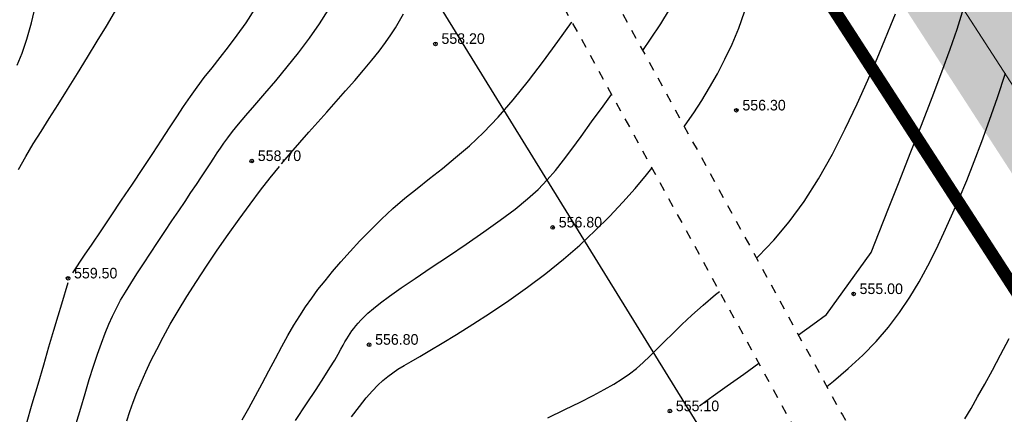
# Model space of a CAD drawing. Extents: x 0 to 361260, y 0 to 4201817.
# Tile 166 of 256: x 360014 to 360096, y 4200713 to 4200746. Entities that reach past the tile are written whole.
import ezdxf

# ---------------------------------------------------------------- set-up
doc = ezdxf.new("R2010")
doc.units = 0
doc.header["$LTSCALE"] = 0.5
doc.header["$MEASUREMENT"] = 0
doc.header["$PDMODE"] = 32
doc.header["$PDSIZE"] = 0.3
for name, pattern in [('CONTI', [0]), ('GOST2.303 6', [12, 8, -1.5, 1, -1.5]), ('Д_ТРОТ_ТРУБА', [3, 1.5, -1.5])]:
    doc.linetypes.add(name, pattern=pattern)
for name, color, linetype in [('(004) Точки рельефа', 7, 'Continuous'), ('(014) Водопровод', 5, 'ИК_Водопровод -------в--------'), ('(025) Дорога', 7, 'Continuous'), ('GORIZDEFAULT', 32, 'CONTI'), ('PI_TTDEFAULT', 5, 'CONTI'), ('Штрих Стекло', 7, 'Continuous')]:
    doc.layers.add(name, color=color, linetype=linetype)
doc.styles.add('D-431', font='txt')
doc.linetypes.add('ИК_Водопровод -------в--------', pattern='A,9,-0.6,["В",Standard,S=1.199999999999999,R=0,X=0,Y=-0.6],-1.199999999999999', length=10.8)

msp = doc.modelspace()

# ---------------------------------------------------------------- hatches: boundary and pattern name
at = {"layer": 'Штрих Стекло', "linetype": 'Continuous'}
h = msp.add_hatch(color=5, dxfattribs=at)
h.dxf.hatch_style = 1
h.set_gradient(color1=(173, 173, 173), color2=(166, 166, 166), one_color=1, tint=0.6499999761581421)
edge = h.paths.add_edge_path()
edge.add_line((360067.2052575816, 4200806.614921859), (360049.6454798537, 4200796.938291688))
edge.add_arc((360052.0586632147, 4200792.559188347), 4.999999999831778, 32.88523568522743, 118.85774929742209, ccw=False)
edge.add_line((360056.2574622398, 4200795.273978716), (360060.2587233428, 4200789.085474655))
edge.add_line((360060.2587233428, 4200789.085474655), (360069.038612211, 4200793.923789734))
edge.add_line((360069.038612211, 4200793.923789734), (360065.2667255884, 4200799.757534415))
edge.add_arc((360069.6302826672, 4200802.226687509), 5.013715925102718, 118.9259077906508, 209.5036928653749, ccw=False)
edge = h.paths.add_edge_path()
edge.add_line((360236.3169678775, 4200517.230355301), (360498.7966971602, 4200265.224528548))
edge.add_arc((360509.1852170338, 4200276.044817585), 14.99999999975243, 226.1662670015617, 298.8577492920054)
edge.add_line((360516.4247671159, 4200262.907507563), (361136.8857258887, 4200604.823636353))
edge.add_arc((361129.6461758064, 4200617.960946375), 14.99999999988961, 298.8577492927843, 396.4685190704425)
edge.add_line((361141.7089292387, 4200626.876661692), (360736.1892888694, 4201168.805521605))
edge.add_arc((360740.2102066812, 4201171.777426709), 5.000000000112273, 118.85774930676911, 216.4685190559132, ccw=False)
edge.add_line((360737.7970233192, 4201176.15653005), (360731.547375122, 4201172.712549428))
edge.add_line((360731.547375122, 4201172.712549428), (361139.2963785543, 4200625.093518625))
edge.add_arc((361129.6461758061, 4200617.960946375), 11.99999999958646, -61.14225071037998, 36.46851905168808, ccw=False)
edge.add_line((361135.4378158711, 4200607.451098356), (360507.8908595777, 4200266.197248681))
edge.add_line((360507.8908595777, 4200266.197248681), (360237.5115209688, 4200520.464780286))
edge.add_line((360237.5115209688, 4200520.464780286), (360062.8926900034, 4200790.536969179))
edge.add_line((360062.8926900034, 4200790.536969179), (360060.2587233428, 4200789.085474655))
edge.add_line((360060.2587233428, 4200789.085474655), (360234.9922415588, 4200518.835906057))
edge.add_arc((360242.5500797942, 4200523.722528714), 8.999999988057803, 212.8852356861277, 226.1662669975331)
edge = h.paths.add_edge_path(flags=16)
edge.add_line((360274.6239893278, 4200503.308408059), (360634.8323691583, 4200701.80769))
edge.add_arc((360637.245552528, 4200697.428586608), 5.000000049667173, 28.85774977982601, 118.8577490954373, ccw=False)
edge.add_line((360641.6246558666, 4200699.841770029), (360789.9147734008, 4200430.745869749))
edge.add_arc((360785.5356700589, 4200428.33268639), 5.000000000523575, -61.14225068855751, 28.85774927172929, ccw=False)
edge.add_line((360787.948853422, 4200423.953583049), (360511.5984003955, 4200271.665714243))
edge.add_arc((360509.1852170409, 4200276.044817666), 5.000000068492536, 226.8238389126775, 298.85774877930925, ccw=False)
edge.add_line((360505.7639982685, 4200272.398550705), (360273.5686050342, 4200495.328049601))
edge.add_arc((360277.0371726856, 4200498.929304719), 4.999999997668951, 118.857749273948, 226.0752093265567, ccw=False)
h.paths.add_polyline_path([(360274.6239893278, 4200503.308408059), (360631.3290864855, 4200699.877143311), (360780.1018406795, 4200429.905422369), (360509.8323953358, 4200280.9686018)], flags=0)
edge = h.paths.add_edge_path(flags=16)
edge.add_line((360648.8454996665, 4200709.529876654), (360942.9863328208, 4200871.621453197))
edge.add_arc((360945.3995161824, 4200867.242349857), 5.000000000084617, 36.46851905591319, 118.85774930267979, ccw=False)
edge.add_line((360949.4204339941, 4200870.214254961), (361133.6670936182, 4200620.932851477))
edge.add_arc((361129.6461758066, 4200617.960946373), 4.999999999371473, -61.14225071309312, 36.468519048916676, ccw=False)
edge.add_line((361132.0593591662, 4200613.581843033), (360801.9619839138, 4200431.675769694))
edge.add_arc((360799.5488005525, 4200436.054873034), 4.999999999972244, 208.8577492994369, 298.8577493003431, ccw=False)
edge.add_line((360795.1696972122, 4200433.641689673), (360646.8795796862, 4200702.737589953))
edge.add_arc((360651.2586830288, 4200705.150773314), 5.000000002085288, 118.8577493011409, 208.8577492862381, ccw=False)
h.paths.add_polyline_path([(360652.3487825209, 4200711.460423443), (360938.8667793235, 4200869.351299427), (361123.7131026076, 4200619.258565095), (360801.1215367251, 4200441.488702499)], flags=0)
edge = h.paths.add_edge_path(flags=17)
edge.add_line((361139.2963785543, 4200625.093518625), (360731.547375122, 4201172.712549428))
edge.add_line((360731.547375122, 4201172.712549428), (360723.6593490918, 4201168.365711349))
edge.add_arc((360726.0725324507, 4201163.986608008), 4.999999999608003, 36.468519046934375, 118.8577492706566, ccw=False)
edge.add_line((360730.0934502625, 4201166.958513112), (360939.8258154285, 4200883.195548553))
edge.add_arc((360935.8048976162, 4200880.223643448), 5.00000000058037, -61.14225070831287, 36.468519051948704, ccw=False)
edge.add_line((360938.2180809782, 4200875.844540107), (360645.9496796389, 4200714.784800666))
edge.add_arc((360643.5364962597, 4200719.16390395), 4.999999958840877, 208.8577488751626, 298.8577497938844, ccw=False)
edge.add_line((360639.1573929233, 4200716.750720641), (360490.8672755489, 4200985.846620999))
edge.add_arc((360495.2463788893, 4200988.259804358), 4.999999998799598, 118.8577492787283, 208.8577492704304, ccw=False)
edge.add_line((360492.8331955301, 4200992.638907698), (360478.8200648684, 4200984.916720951))
edge.add_arc((360481.2332482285, 4200980.53761761), 5.000000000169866, 28.857749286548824, 118.85774928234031, ccw=False)
edge.add_line((360485.6123515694, 4200982.95080097), (360633.9025628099, 4200713.854730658))
edge.add_arc((360629.523365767, 4200711.441717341), 5.000000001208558, -61.14225073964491, 28.855524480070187, ccw=False)
edge.add_line((360631.9365491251, 4200707.062613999), (360550.4852269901, 4200662.177403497))
edge.add_arc((360548.0720436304, 4200666.556506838), 5.0000000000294, 208.857749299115, 298.85774927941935, ccw=False)
edge.add_line((360543.6929402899, 4200664.143323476), (360395.4028227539, 4200933.239223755))
edge.add_arc((360399.7819260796, 4200935.652407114), 4.999999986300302, 118.85774927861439, 208.857749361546, ccw=False)
edge.add_line((360397.3687427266, 4200940.031510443), (360749.1450546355, 4201133.884150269))
edge.add_arc((360751.5582379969, 4201129.50504693), 4.999999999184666, 36.46851905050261, 118.857749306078, ccw=False)
edge.add_line((360755.5791558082, 4201132.476952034), (360745.9845372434, 4201145.458245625))
edge.add_arc((360741.9636194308, 4201142.48634052), 5.000000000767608, -61.14225069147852, 36.46851905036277, ccw=False)
edge.add_line((360744.3768027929, 4201138.10723718), (360086.3782738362, 4200775.506240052))
edge.add_arc((360084.0424503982, 4200779.927091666), 5.000000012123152, 212.8852357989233, 297.85040703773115, ccw=False)
edge.add_line((360079.8436513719, 4200777.212301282), (360088.5524872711, 4200763.742881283))
edge.add_arc((360092.7512862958, 4200766.457671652), 4.999999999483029, 118.8577492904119, 212.8852356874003, ccw=False)
edge.add_line((360090.3381029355, 4200770.836774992), (360383.3556120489, 4200932.309323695))
edge.add_arc((360385.7687954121, 4200927.930220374), 4.999999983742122, 28.85774913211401, 118.8577494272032, ccw=False)
edge.add_line((360390.1478987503, 4200930.343403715), (360538.4380162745, 4200661.247503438))
edge.add_arc((360534.0589129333, 4200658.834320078), 5.000000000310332, -61.14225058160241, 28.857749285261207, ccw=False)
edge.add_line((360536.4720963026, 4200654.455216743), (360267.3612796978, 4200506.15687931))
edge.add_arc((360264.9480963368, 4200510.535982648), 4.999999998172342, 226.1662669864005, 298.8577493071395, ccw=False)
edge.add_line((360261.4852563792, 4200506.929219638), (360243.3266280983, 4200524.363252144))
edge.add_line((360243.3266281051, 4200524.363252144), (360069.038612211, 4200793.923789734))
edge.add_line((360069.038612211, 4200793.923789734), (360062.8926900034, 4200790.536969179))
edge.add_line((360062.8926900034, 4200790.536969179), (360237.5115209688, 4200520.464780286))
edge.add_line((360237.5115209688, 4200520.464780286), (360507.8908595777, 4200266.197248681))
edge.add_line((360507.8908595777, 4200266.197248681), (361135.4378158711, 4200607.451098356))
edge.add_arc((361129.6461758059, 4200617.960946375), 12.00000000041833, 298.8577492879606, 396.4685190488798)

# ---------------------------------------------------------------- linework, layer by layer
at = {"layer": '(014) Водопровод', "flags": 128}
msp.add_lwpolyline([(360036.4377687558, 4200773.01452064), (360047.0976995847, 4200750.310536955), (360089.7596484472, 4200681.100951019), (360107.6188196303, 4200655.796252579), (360141.8255420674, 4200594.038654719), (360149.3452839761, 4200579.998392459), (360206.5069860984, 4200508.610457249), (360230.2619519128, 4200479.38734555), (360306.2812249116, 4200388.525026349), (360409.1536497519, 4200291.553280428), (360456.1144144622, 4200244.190774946), (360490.7927538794, 4200199.337105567)], dxfattribs=at)
at = {"layer": '(025) Дорога', "linetype": 'Д_ТРОТ_ТРУБА', "flags": 128}
for points in [[(360044.1952813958, 4200796.011665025), (360041.8164409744, 4200791.772535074), (360042.3583863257, 4200788.304142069), (360046.0866892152, 4200780.209977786), (360059.0121077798, 4200755.886942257), (360082.265896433, 4200713.415003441), (360119.8374621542, 4200651.910761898), (360154.2477676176, 4200588.27347935), (360168.9516222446, 4200565.337031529), (360182.6178219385, 4200547.76594817), (360213.0434688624, 4200512.043913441), (360268.2829376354, 4200446.262167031), (360308.9264680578, 4200401.53424562), (360387.3685721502, 4200322.593365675), (360428.1162631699, 4200283.497315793), (360457.1160971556, 4200256.419789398), (360464.8856589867, 4200245.443658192), (360476.5071880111, 4200228.262835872), (360489.0602070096, 4200214.493020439), (360499.0648731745, 4200202.983669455)], [(360034.8586794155, 4200791.392138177), (360036.7325178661, 4200790.501156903), (360038.7612344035, 4200786.552603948), (360042.50112448, 4200778.433283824), (360055.4915804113, 4200753.987861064), (360078.8029330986, 4200711.410784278), (360116.3690381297, 4200649.915481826), (360150.8, 4200586.239998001), (360165.6824262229, 4200563.024997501), (360179.515, 4200545.2400015), (360209.9892490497, 4200509.460904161), (360265.27, 4200443.629997), (360306.0261551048, 4200398.778132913), (360384.5648220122, 4200319.740076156), (360425.366540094, 4200280.592189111), (360454.087446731, 4200253.77510085), (360461.5962717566, 4200243.167314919), (360473.3561623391, 4200225.781944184), (360486.0723452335, 4200211.833148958), (360495.2331674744, 4200201.294554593)]]:
    msp.add_lwpolyline(points, dxfattribs=at)
at = {"ltscale": 0.1490711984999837, "const_width": 0.1}
msp.add_lwpolyline([(359943.4756678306, 4200738.431514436), (360053.1574353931, 4200798.873617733, -0.3937719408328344), (360059.7694177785, 4200797.209304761), (360238.6673383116, 4200520.518911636), (360501.5669691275, 4200268.109938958, 0.3282586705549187), (360514.4942204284, 4200266.410790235), (361134.9551791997, 4200608.326919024, 0.4536767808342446), (361138.4921949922, 4200624.499137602), (360736.1892888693, 4201168.805521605, -0.4536767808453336), (360737.7970233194, 4201176.15653005), (360868.7534772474, 4201248.322430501)], format="xyb", dxfattribs=at)
msp.add_lwpolyline([(360052.6029654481, 4200791.717349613), (360231.6784036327, 4200514.752400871), (360505.9493233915, 4200251.425895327), (361159.3115417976, 4200611.472852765), (360744.3442888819, 4201172.913800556)], dxfattribs=at)
at = {"color": 1, "linetype": 'GOST2.303 6', "lineweight": 30, "const_width": 1.034609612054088}
msp.add_lwpolyline([(360055.8687789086, 4200786.666317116), (360747.9422708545, 4201168.045815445), (361159.3115417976, 4200611.472852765), (360505.9493233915, 4200251.425895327), (360231.6784036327, 4200514.752400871)], close=True, dxfattribs=at)
at = {"layer": 'GORIZDEFAULT', "color": 32}
for points in [[(360014.1, 4200742.330002, 561), (360014.5, 4200743.32, 561), (360014.89, 4200744.480003, 561), (360015.28, 4200745.809998, 561), (360015.65, 4200747.330002, 561), (360016.01, 4200748.989998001, 561), (360016.34, 4200750.760001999, 561), (360016.64, 4200752.580002, 561), (360016.9, 4200754.389998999, 561), (360017.11, 4200756.160004, 561), (360017.27, 4200757.839996, 561), (360017.36, 4200759.379997, 561), (360017.38, 4200760.809998, 561), (360017.29, 4200762.169998, 561), (360017.08, 4200763.480003, 561), (360016.72, 4200764.800003, 561), (360016.2, 4200766.139998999, 561), (360015.49, 4200767.550003, 561), (360014.59, 4200769.059998, 561), (360013.54, 4200770.620003, 561)], [(360014.22, 4200733.690002, 560.5), (360014.82, 4200734.779999, 560.5), (360015.43, 4200735.82, 560.5), (360016.07, 4200736.849998, 560.5), (360016.75, 4200737.910004, 560.5), (360017.48, 4200739.059998, 560.5), (360018.27, 4200740.309998, 560.5), (360019.09, 4200741.639998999, 560.5), (360019.92, 4200742.989998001, 560.5), (360020.72, 4200744.309998, 560.5), (360021.48, 4200745.550003, 560.5), (360022.15, 4200746.660004, 560.5), (360022.71, 4200747.589996, 560.5), (360023.8, 4200749.389998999, 560.5)], [(360018.71, 4200725.150002, 559.5), (360019.67, 4200726.629997, 559.5), (360020.29, 4200727.540001, 559.5), (360021.03, 4200728.639998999, 559.5), (360021.86, 4200729.860001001, 559.5), (360022.73, 4200731.160004, 559.5), (360023.62, 4200732.480003, 559.5), (360024.49, 4200733.779999, 559.5), (360025.3, 4200735.010001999, 559.5), (360026.03, 4200736.120003, 559.5), (360026.69, 4200737.129997, 559.5), (360027.29, 4200738.050003, 559.5), (360027.85, 4200738.910004, 559.5), (360028.41, 4200739.720001, 559.5), (360028.97, 4200740.510001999, 559.5), (360029.56, 4200741.300003, 559.5), (360030.2, 4200742.110001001, 559.5), (360030.87, 4200742.949997, 559.5), (360031.57, 4200743.839996, 559.5), (360032.28, 4200744.790001, 559.5), (360033.01, 4200745.82, 559.5), (360033.73, 4200746.940002, 559.5)], [(360018.98, 4200712.709999, 559), (360019.35, 4200713.970001, 559), (360019.71, 4200715.190002, 559), (360020.06, 4200716.349998, 559), (360020.41, 4200717.440002, 559), (360020.74, 4200718.449997, 559), (360021.06, 4200719.360001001, 559), (360021.36, 4200720.169998, 559), (360021.66, 4200720.910004, 559), (360021.97, 4200721.589996, 559), (360022.3, 4200722.239998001, 559), (360022.65, 4200722.889998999, 559), (360023.04, 4200723.559998, 559), (360023.49, 4200724.279999, 559), (360023.99, 4200725.07, 559), (360024.53, 4200725.910004, 559), (360025.11, 4200726.790001, 559), (360025.7, 4200727.68, 559), (360026.3, 4200728.580002, 559), (360026.89, 4200729.449997, 559), (360027.45, 4200730.290001, 559), (360027.98, 4200731.07, 559), (360028.46, 4200731.800003, 559), (360028.91, 4200732.470001, 559), (360029.32, 4200733.089996, 559), (360029.7, 4200733.660004, 559), (360030.04, 4200734.169998, 559), (360030.35, 4200734.639998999, 559), (360030.63, 4200735.07, 559), (360030.9, 4200735.470001, 559), (360031.18, 4200735.889998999, 559), (360031.51, 4200736.330002, 559), (360031.9, 4200736.839996, 559), (360032.39, 4200737.440002, 559), (360032.99, 4200738.160004, 559), (360033.72, 4200739.010001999, 559), (360034.56, 4200739.980003, 559), (360035.46, 4200741.040001, 559), (360036.41, 4200742.18, 559), (360037.34, 4200743.349998, 559), (360038.24, 4200744.540001, 559), (360039.07, 4200745.730003, 559), (360039.79, 4200746.879997, 559)], [(360035.95, 4200734.169998, 558.5), (360036.71, 4200735.07, 558.5), (360037.46, 4200735.940002, 558.5), (360038.2, 4200736.779999, 558.5), (360038.94, 4200737.610001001, 558.5), (360039.68, 4200738.449997, 558.5), (360040.46, 4200739.32, 558.5), (360041.23, 4200740.190002, 558.5), (360041.99, 4200741.059998, 558.5), (360042.71, 4200741.910004, 558.5), (360043.39, 4200742.730003, 558.5), (360044, 4200743.489998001, 558.5), (360044.54, 4200744.190002, 558.5), (360044.98, 4200744.830002, 558.5), (360045.36, 4200745.410004, 558.5), (360045.69, 4200745.980003, 558.5), (360046.01, 4200746.559998, 558.5)], [(360065.781899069, 4200743.522240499, 557), (360066.43, 4200744.470001, 557), (360067.27, 4200745.75, 557), (360067.98, 4200746.910004, 557)], [(360069.2098328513, 4200737.261282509, 556.5), (360069.29, 4200737.370003, 556.5), (360069.99, 4200738.379997, 556.5), (360070.66, 4200739.410004, 556.5), (360071.3, 4200740.480003, 556.5), (360071.94, 4200741.610001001, 556.5), (360072.56, 4200742.809998, 556.5), (360073.16, 4200744.07, 556.5), (360073.71, 4200745.379997, 556.5), (360074.19, 4200746.730003, 556.5)], [(360075.1692823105, 4200726.376631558, 555.5), (360075.35, 4200726.550003, 555.5), (360076.61, 4200727.870003, 555.5), (360077.87, 4200729.370003, 555.5), (360079.11, 4200731.050003, 555.5), (360080.3, 4200732.940002, 555.5), (360081.44, 4200734.970001, 555.5), (360082.51, 4200737.059998, 555.5), (360083.49, 4200739.120003, 555.5), (360084.37, 4200741.089996, 555.5), (360085.14, 4200742.879997, 555.5), (360085.77, 4200744.410004, 555.5), (360086.27, 4200745.629997, 555.5), (360086.65, 4200746.57, 555.5)], [(360078.6404594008, 4200720.036691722, 555), (360079.84, 4200720.900002, 555), (360080.95, 4200721.709999, 555), (360084.64, 4200726.849998, 555), (360085.3, 4200728.510001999, 555), (360086.09, 4200730.489998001, 555), (360086.96, 4200732.690002, 555), (360087.88, 4200735.019997, 555), (360088.8, 4200737.370003, 555), (360089.68, 4200739.650002, 555), (360090.49, 4200741.769997, 555), (360091.18, 4200743.650002, 555), (360091.74, 4200745.290001, 555), (360092.19, 4200746.720001, 555)], [(360032.7, 4200713.019997, 557.5), (360033.24, 4200713.980003, 557.5), (360033.78, 4200714.989998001, 557.5), (360034.34, 4200716.029999, 557.5), (360034.89, 4200717.059998, 557.5), (360035.43, 4200718.080002, 557.5), (360035.96, 4200719.07, 557.5), (360036.47, 4200719.989998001, 557.5), (360036.96, 4200720.830002, 557.5), (360037.44, 4200721.620003, 557.5), (360037.93, 4200722.360001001, 557.5), (360038.43, 4200723.07, 557.5), (360038.95, 4200723.779999, 557.5), (360039.53, 4200724.510001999, 557.5), (360040.15, 4200725.269997, 557.5), (360040.85, 4200726.080002, 557.5), (360041.61, 4200726.93, 557.5), (360042.42, 4200727.809998, 557.5), (360043.28, 4200728.699997, 557.5), (360044.19, 4200729.589996, 557.5), (360045.14, 4200730.470001, 557.5), (360046.12, 4200731.32, 557.5), (360047.13, 4200732.139998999, 557.5), (360048.16, 4200732.949997, 557.5), (360049.23, 4200733.790001, 557.5), (360050.32, 4200734.68, 557.5), (360051.46, 4200735.660004, 557.5), (360052.63, 4200736.769997, 557.5), (360053.84, 4200738.029999, 557.5), (360055.08, 4200739.470001, 557.5), (360056.34, 4200741.029999, 557.5), (360057.58, 4200742.660004, 557.5), (360058.77, 4200744.279999, 557.5), (360059.89, 4200745.849998, 557.5), (360059.9219486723, 4200745.896004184, 557.5)], [(360080.9789124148, 4200715.76561853, 554.5), (360081.54, 4200716.209999, 554.5), (360082.76, 4200717.25, 554.5), (360083.95, 4200718.349998, 554.5), (360085.06, 4200719.489998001, 554.5), (360086.07, 4200720.669998, 554.5), (360086.99, 4200721.889998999, 554.5), (360087.83, 4200723.139998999, 554.5), (360088.6, 4200724.43, 554.5), (360089.33, 4200725.739998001, 554.5), (360090.01, 4200727.089996, 554.5), (360090.66, 4200728.459999, 554.5), (360091.29, 4200729.860001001, 554.5), (360091.92, 4200731.300003, 554.5), (360092.54, 4200732.790001, 554.5), (360093.16, 4200734.360001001, 554.5), (360093.78, 4200736.019997, 554.5), (360094.42, 4200737.779999, 554.5), (360095.07, 4200739.660004, 554.5), (360095.73, 4200741.669998, 554.5)], [(360037.09, 4200712.949997, 557), (360038.01, 4200714.330002, 557), (360038.8, 4200715.519997, 557), (360039.44, 4200716.5, 557), (360039.94, 4200717.300003, 557), (360040.33, 4200717.940002, 557), (360040.63, 4200718.449997, 557), (360040.85, 4200718.849998, 557), (360041.03, 4200719.18, 557), (360041.18, 4200719.459999, 557), (360041.32, 4200719.699997, 557), (360041.47, 4200719.93, 557), (360041.61, 4200720.150002, 557), (360041.76, 4200720.360001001, 557), (360041.92, 4200720.57, 557), (360042.09, 4200720.779999, 557), (360042.27, 4200721, 557), (360042.48, 4200721.239998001, 557), (360042.75, 4200721.510001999, 557), (360043.08, 4200721.830002, 557), (360043.53, 4200722.220001, 557), (360044.12, 4200722.68, 557), (360044.87, 4200723.239998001, 557), (360045.82, 4200723.910004, 557), (360046.98, 4200724.699997, 557), (360048.31, 4200725.589996, 557), (360049.73, 4200726.550003, 557), (360051.2, 4200727.540001, 557), (360052.65, 4200728.540001, 557), (360054.01, 4200729.510001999, 557), (360055.23, 4200730.43, 557), (360056.26, 4200731.269997, 557), (360057.13, 4200732.059998, 557), (360057.88, 4200732.839996, 557), (360058.57, 4200733.629997, 557), (360059.24, 4200734.470001, 557), (360059.93, 4200735.389998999, 557), (360060.69, 4200736.440002, 557), (360061.55, 4200737.629997, 557), (360062.5, 4200738.93, 557), (360063.2061935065, 4200739.897487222, 557)], [(360023.16, 4200712.919998, 558.5), (360023.41, 4200713.690002, 558.5), (360023.69, 4200714.470001, 558.5), (360023.99, 4200715.269997, 558.5), (360024.34, 4200716.099998, 558.5), (360024.72, 4200716.970001, 558.5), (360025.15, 4200717.889998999, 558.5), (360025.63, 4200718.839996, 558.5), (360026.16, 4200719.849998, 558.5), (360026.75, 4200720.910004, 558.5), (360027.4, 4200722.029999, 558.5), (360028.12, 4200723.199997, 558.5), (360028.91, 4200724.440002, 558.5), (360029.75, 4200725.720001, 558.5), (360030.63, 4200727.029999, 558.5), (360031.53, 4200728.330002, 558.5), (360032.44, 4200729.599998, 558.5), (360033.34, 4200730.830002, 558.5), (360034.21, 4200731.989998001, 558.5), (360035.01, 4200733.010001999, 558.5), (360035.78, 4200733.959999, 558.5)], [(360041.72, 4200713.269997, 556.5), (360042.38, 4200714.120003, 556.5), (360042.94, 4200714.82, 556.5), (360043.44, 4200715.400002, 556.5), (360043.89, 4200715.870003, 556.5), (360044.3, 4200716.269997, 556.5), (360044.71, 4200716.599998, 556.5), (360045.12, 4200716.910004, 556.5), (360045.56, 4200717.199997, 556.5), (360046.07, 4200717.5, 556.5), (360046.66, 4200717.839996, 556.5), (360047.36, 4200718.25, 556.5), (360048.2, 4200718.739998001, 556.5), (360049.21, 4200719.339996, 556.5), (360050.4, 4200720.059998, 556.5), (360051.75, 4200720.910004, 556.5), (360053.2, 4200721.849998, 556.5), (360054.71, 4200722.879997, 556.5), (360056.25, 4200723.970001, 556.5), (360057.77, 4200725.110001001, 556.5), (360059.23, 4200726.279999, 556.5), (360060.59, 4200727.459999, 556.5), (360061.86, 4200728.650002, 556.5), (360063.03, 4200729.830002, 556.5), (360064.12, 4200730.989998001, 556.5), (360065.14, 4200732.139998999, 556.5), (360066.08, 4200733.25, 556.5), (360066.5380030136, 4200733.812095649, 556.5)], [(360014.86, 4200712.690002, 559.5), (360015.35, 4200714.339996, 559.5), (360015.83, 4200715.970001, 559.5), (360016.29, 4200717.559998, 559.5), (360016.73, 4200719.059998, 559.5), (360017.13, 4200720.419998, 559.5), (360017.48, 4200721.620003, 559.5), (360017.78, 4200722.610001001, 559.5), (360018.31, 4200724.360001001, 559.5)], [(360057.95, 4200713.190002, 555.5), (360059.35, 4200713.879997, 555.5), (360060.6, 4200714.480003, 555.5), (360061.67, 4200715.019997, 555.5), (360062.59, 4200715.510001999, 555.5), (360063.38, 4200715.959999, 555.5), (360064.07, 4200716.389998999, 555.5), (360064.68, 4200716.82, 555.5), (360065.25, 4200717.269997, 555.5), (360065.81, 4200717.75, 555.5), (360066.37, 4200718.279999, 555.5), (360066.95, 4200718.849998, 555.5), (360067.58, 4200719.480003, 555.5), (360068.26, 4200720.150002, 555.5), (360069.01, 4200720.879997, 555.5), (360069.84, 4200721.650002, 555.5), (360070.77, 4200722.480003, 555.5), (360071.8, 4200723.360001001, 555.5), (360072.1143888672, 4200723.627092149, 555.5)], [(360092.39, 4200713.089996, 553.5), (360092.9, 4200713.949997, 553.5), (360093.44, 4200714.910004, 553.5), (360094.03, 4200715.970001, 553.5), (360094.66, 4200717.129997, 553.5), (360095.33, 4200718.379997, 553.5), (360096.04, 4200719.730003, 553.5)], [(360070.46, 4200714.18, 555), (360070.98, 4200714.550003, 555), (360071.6, 4200714.989998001, 555), (360072.76, 4200715.82, 555), (360074.12, 4200716.790001, 555), (360075.3668196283, 4200717.686682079, 555)]]:
    msp.add_polyline3d(points, dxfattribs=at)
at = {"layer": 'PI_TTDEFAULT', "color": 5}
for p in [(360048.65, 4200744.080002, 558.2), (360073.51, 4200738.589996, 556.3), (360033.48, 4200734.400002, 558.7), (360058.34, 4200728.910004, 556.8), (360018.31, 4200724.709999, 559.5), (360083.2, 4200723.419998, 555), (360043.17, 4200719.220001, 556.8), (360068.02, 4200713.739998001, 555.1)]:
    msp.add_point(p, dxfattribs=at)

# ---------------------------------------------------------------- texts
at = {"layer": '(004) Точки рельефа', "style": 'D-431'}
for s, p in [('558.20', (360049.15, 4200744.080002)), ('556.30', (360074.01, 4200738.580002)), ('558.70', (360033.98, 4200734.400002)), ('556.80', (360058.84, 4200728.910004)), ('559.50', (360018.8, 4200724.699997)), ('555.00', (360083.69, 4200723.410004)), ('556.80', (360043.67, 4200719.220001)), ('555.10', (360068.51, 4200713.730003))]:
    msp.add_text(s, height=0.875, dxfattribs=at).set_placement(p)

doc.saveas('drawing.dxf')
